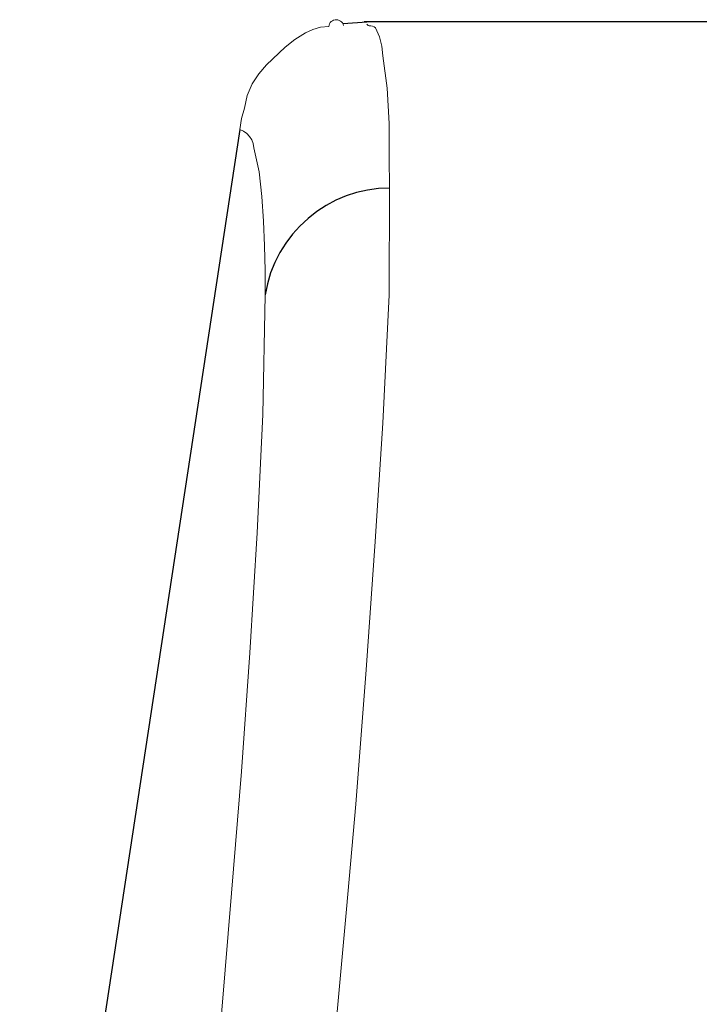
# Model space of a CAD drawing. Header units: inches. Extents: x 0 to 612, y 155 to 655.
# Tile 86 of 138: x 47.57 to 52.96, y 403.7 to 411.5. Entities that reach past the tile are written whole.
import ezdxf

# ---------------------------------------------------------------- set-up
doc = ezdxf.new("R2010")
doc.units = ezdxf.units.IN
doc.header["$MEASUREMENT"] = 0
doc.layers.add('Layer 1', color=7, linetype='Continuous')

# ---------------------------------------------------------------- blocks, each defined once
blk = doc.blocks.new('block 1176')
at = {"layer": 'Layer 1', "color": 7, "lineweight": 25}
blk.add_lwpolyline([(61.0229, 411.4878), (50.3018, 411.4878)], dxfattribs=at)
blk = doc.blocks.new('block 1175')
at = {"layer": 'Layer 1'}
blk.add_blockref('block 1176', (0, 0), dxfattribs=at)
blk = doc.blocks.new('block 1174')
at = {"layer": 'Layer 1'}
blk.add_blockref('block 1175', (0, 0), dxfattribs=at)
blk = doc.blocks.new('block 1218')
at = {"layer": 'Layer 1', "color": 7, "lineweight": 25}
blk.add_lwpolyline([(50.3242, 411.4834), (50.1362, 411.4717)], dxfattribs=at)
blk = doc.blocks.new('block 1217')
at = {"layer": 'Layer 1'}
blk.add_blockref('block 1218', (0, 0), dxfattribs=at)
blk = doc.blocks.new('block 1216')
at = {"layer": 'Layer 1'}
blk.add_blockref('block 1217', (0, 0), dxfattribs=at)
blk = doc.blocks.new('block 6559')
at = {"layer": 'Layer 1', "lineweight": 0}
for points in [[(50.0742, 403.4956)], [(49.9844, 402.5801)]]:
    blk.add_lwpolyline(points, dxfattribs=at)
blk.add_open_spline([(49.9844, 402.5801), (49.9844, 402.5801), (50.0742, 403.4956), (50.0742, 403.4956), (50.0742, 403.4956), (49.9844, 402.5801), (49.9844, 402.5801)], degree=3, knots=[0, 0, 0, 0, 1, 1, 1, 2, 2, 2, 2], dxfattribs=at)
blk = doc.blocks.new('block 6560')
at = {"layer": 'Layer 1', "lineweight": 0}
for points in [[(50.1621, 404.4556)], [(50.0742, 403.4956)]]:
    blk.add_lwpolyline(points, dxfattribs=at)
blk.add_open_spline([(50.0742, 403.4956), (50.0742, 403.4956), (50.1621, 404.4556), (50.1621, 404.4556), (50.1621, 404.4556), (50.0742, 403.4956), (50.0742, 403.4956)], degree=3, knots=[0, 0, 0, 0, 1, 1, 1, 2, 2, 2, 2], dxfattribs=at)
blk = doc.blocks.new('block 6561')
at = {"layer": 'Layer 1', "lineweight": 0}
for points in [[(50.2354, 405.2861)], [(50.1621, 404.4556)]]:
    blk.add_lwpolyline(points, dxfattribs=at)
blk.add_open_spline([(50.1621, 404.4556), (50.1621, 404.4556), (50.2354, 405.2861), (50.2354, 405.2861), (50.2354, 405.2861), (50.1621, 404.4556), (50.1621, 404.4556)], degree=3, knots=[0, 0, 0, 0, 1, 1, 1, 2, 2, 2, 2], dxfattribs=at)
blk = doc.blocks.new('block 6562')
at = {"layer": 'Layer 1', "lineweight": 0}
for points in [[(50.3169, 406.3525)], [(50.2354, 405.2861)]]:
    blk.add_lwpolyline(points, dxfattribs=at)
blk.add_open_spline([(50.2354, 405.2861), (50.2354, 405.2861), (50.3169, 406.3525), (50.3169, 406.3525), (50.3169, 406.3525), (50.2354, 405.2861), (50.2354, 405.2861)], degree=3, knots=[0, 0, 0, 0, 1, 1, 1, 2, 2, 2, 2], dxfattribs=at)
blk = doc.blocks.new('block 6563')
at = {"layer": 'Layer 1', "lineweight": 0}
for points in [[(50.3882, 407.3687)], [(50.3169, 406.3525)]]:
    blk.add_lwpolyline(points, dxfattribs=at)
blk.add_open_spline([(50.3169, 406.3525), (50.3169, 406.3525), (50.3882, 407.3687), (50.3882, 407.3687), (50.3882, 407.3687), (50.3169, 406.3525), (50.3169, 406.3525)], degree=3, knots=[0, 0, 0, 0, 1, 1, 1, 2, 2, 2, 2], dxfattribs=at)
blk = doc.blocks.new('block 6564')
at = {"layer": 'Layer 1', "lineweight": 0}
for points in [[(50.4492, 408.3062)], [(50.3882, 407.3687)]]:
    blk.add_lwpolyline(points, dxfattribs=at)
blk.add_open_spline([(50.3882, 407.3687), (50.3882, 407.3687), (50.4492, 408.3062), (50.4492, 408.3062), (50.4492, 408.3062), (50.3882, 407.3687), (50.3882, 407.3687)], degree=3, knots=[0, 0, 0, 0, 1, 1, 1, 2, 2, 2, 2], dxfattribs=at)
blk = doc.blocks.new('block 6565')
at = {"layer": 'Layer 1', "lineweight": 0}
for points in [[(50.5005, 409.3223)], [(50.4492, 408.3062)]]:
    blk.add_lwpolyline(points, dxfattribs=at)
blk.add_open_spline([(50.4492, 408.3062), (50.4492, 408.3062), (50.5005, 409.3223), (50.5005, 409.3223), (50.5005, 409.3223), (50.4492, 408.3062), (50.4492, 408.3062)], degree=3, knots=[0, 0, 0, 0, 1, 1, 1, 2, 2, 2, 2], dxfattribs=at)
blk = doc.blocks.new('block 6566')
at = {"layer": 'Layer 1', "lineweight": 0}
for points in [[(50.5029, 410.1675)], [(50.5005, 409.3223)]]:
    blk.add_lwpolyline(points, dxfattribs=at)
blk.add_open_spline([(50.5005, 409.3223), (50.5005, 409.3223), (50.5029, 410.1675), (50.5029, 410.1675), (50.5029, 410.1675), (50.5005, 409.3223), (50.5005, 409.3223)], degree=3, knots=[0, 0, 0, 0, 1, 1, 1, 2, 2, 2, 2], dxfattribs=at)
blk = doc.blocks.new('block 6558')
at = {"layer": 'Layer 1'}
for name in ['block 6566', 'block 6565', 'block 6564', 'block 6563', 'block 6562', 'block 6561', 'block 6560', 'block 6559']:
    blk.add_blockref(name, (0, 0), dxfattribs=at)
blk = doc.blocks.new('block 6557')
at = {"layer": 'Layer 1'}
blk.add_blockref('block 6558', (0, 0), dxfattribs=at)
blk = doc.blocks.new('block 6625')
at = {"layer": 'Layer 1', "color": 7, "lineweight": 25}
blk.add_open_spline([(50.5054, 410.1675), (50.0249, 410.1782), (49.5859, 409.8018), (49.5186, 409.3223)], degree=3, dxfattribs=at)
blk = doc.blocks.new('block 6624')
at = {"layer": 'Layer 1'}
blk.add_blockref('block 6625', (0, 0), dxfattribs=at)
blk = doc.blocks.new('block 6623')
at = {"layer": 'Layer 1'}
blk.add_blockref('block 6624', (0, 0), dxfattribs=at)
blk = doc.blocks.new('block 6628')
at = {"layer": 'Layer 1', "lineweight": 0}
for points in [[(49.0884, 402.7124)], [(49, 401.77)]]:
    blk.add_lwpolyline(points, dxfattribs=at)
blk.add_open_spline([(49, 401.77), (49, 401.77), (49.0884, 402.7124), (49.0884, 402.7124), (49.0884, 402.7124), (49, 401.77), (49, 401.77)], degree=3, knots=[0, 0, 0, 0, 1, 1, 1, 2, 2, 2, 2], dxfattribs=at)
blk = doc.blocks.new('block 6629')
at = {"layer": 'Layer 1', "lineweight": 0}
for points in [[(49.1729, 403.6553)], [(49.0884, 402.7124)]]:
    blk.add_lwpolyline(points, dxfattribs=at)
blk.add_open_spline([(49.0884, 402.7124), (49.0884, 402.7124), (49.1729, 403.6553), (49.1729, 403.6553), (49.1729, 403.6553), (49.0884, 402.7124), (49.0884, 402.7124)], degree=3, knots=[0, 0, 0, 0, 1, 1, 1, 2, 2, 2, 2], dxfattribs=at)
blk = doc.blocks.new('block 6630')
at = {"layer": 'Layer 1', "lineweight": 0}
for points in [[(49.2515, 404.5806)], [(49.1729, 403.6553)]]:
    blk.add_lwpolyline(points, dxfattribs=at)
blk.add_open_spline([(49.1729, 403.6553), (49.1729, 403.6553), (49.2515, 404.5806), (49.2515, 404.5806), (49.2515, 404.5806), (49.1729, 403.6553), (49.1729, 403.6553)], degree=3, knots=[0, 0, 0, 0, 1, 1, 1, 2, 2, 2, 2], dxfattribs=at)
blk = doc.blocks.new('block 6631')
at = {"layer": 'Layer 1', "lineweight": 0}
for points in [[(49.3286, 405.5459)], [(49.2515, 404.5806)]]:
    blk.add_lwpolyline(points, dxfattribs=at)
blk.add_open_spline([(49.2515, 404.5806), (49.2515, 404.5806), (49.3286, 405.5459), (49.3286, 405.5459), (49.3286, 405.5459), (49.2515, 404.5806), (49.2515, 404.5806)], degree=3, knots=[0, 0, 0, 0, 1, 1, 1, 2, 2, 2, 2], dxfattribs=at)
blk = doc.blocks.new('block 6632')
at = {"layer": 'Layer 1', "lineweight": 0}
for points in [[(49.397, 406.4873)], [(49.3286, 405.5459)]]:
    blk.add_lwpolyline(points, dxfattribs=at)
blk.add_open_spline([(49.3286, 405.5459), (49.3286, 405.5459), (49.397, 406.4873), (49.397, 406.4873), (49.397, 406.4873), (49.3286, 405.5459), (49.3286, 405.5459)], degree=3, knots=[0, 0, 0, 0, 1, 1, 1, 2, 2, 2, 2], dxfattribs=at)
blk = doc.blocks.new('block 6633')
at = {"layer": 'Layer 1', "lineweight": 0}
for points in [[(49.4551, 407.4365)], [(49.397, 406.4873)]]:
    blk.add_lwpolyline(points, dxfattribs=at)
blk.add_open_spline([(49.397, 406.4873), (49.397, 406.4873), (49.4551, 407.4365), (49.4551, 407.4365), (49.4551, 407.4365), (49.397, 406.4873), (49.397, 406.4873)], degree=3, knots=[0, 0, 0, 0, 1, 1, 1, 2, 2, 2, 2], dxfattribs=at)
blk = doc.blocks.new('block 6634')
at = {"layer": 'Layer 1', "lineweight": 0}
for points in [[(49.4985, 408.375)], [(49.4551, 407.4365)]]:
    blk.add_lwpolyline(points, dxfattribs=at)
blk.add_open_spline([(49.4551, 407.4365), (49.4551, 407.4365), (49.4985, 408.375), (49.4985, 408.375), (49.4985, 408.375), (49.4551, 407.4365), (49.4551, 407.4365)], degree=3, knots=[0, 0, 0, 0, 1, 1, 1, 2, 2, 2, 2], dxfattribs=at)
blk = doc.blocks.new('block 6635')
at = {"layer": 'Layer 1', "lineweight": 0}
for points in [[(49.5186, 409.3208)], [(49.4985, 408.375)]]:
    blk.add_lwpolyline(points, dxfattribs=at)
blk.add_open_spline([(49.4985, 408.375), (49.4985, 408.375), (49.5186, 409.3208), (49.5186, 409.3208), (49.5186, 409.3208), (49.4985, 408.375), (49.4985, 408.375)], degree=3, knots=[0, 0, 0, 0, 1, 1, 1, 2, 2, 2, 2], dxfattribs=at)
blk = doc.blocks.new('block 6627')
at = {"layer": 'Layer 1'}
for name in ['block 6635', 'block 6634', 'block 6633', 'block 6632', 'block 6631', 'block 6630', 'block 6629', 'block 6628']:
    blk.add_blockref(name, (0, 0), dxfattribs=at)
blk = doc.blocks.new('block 6626')
at = {"layer": 'Layer 1'}
blk.add_blockref('block 6627', (0, 0), dxfattribs=at)
blk = doc.blocks.new('block 6744')
at = {"layer": 'Layer 1', "lineweight": 0}
for points in [[(49.5171, 409.5161)], [(49.5186, 409.3208)]]:
    blk.add_lwpolyline(points, dxfattribs=at)
blk.add_open_spline([(49.5186, 409.3208), (49.5186, 409.3208), (49.5171, 409.5161), (49.5171, 409.5161), (49.5171, 409.5161), (49.5186, 409.3208), (49.5186, 409.3208)], degree=3, knots=[0, 0, 0, 0, 1, 1, 1, 2, 2, 2, 2], dxfattribs=at)
blk = doc.blocks.new('block 6745')
at = {"layer": 'Layer 1', "lineweight": 0}
for points in [[(49.5132, 409.7124)], [(49.5171, 409.5161)]]:
    blk.add_lwpolyline(points, dxfattribs=at)
blk.add_open_spline([(49.5171, 409.5161), (49.5171, 409.5161), (49.5132, 409.7124), (49.5132, 409.7124), (49.5132, 409.7124), (49.5171, 409.5161), (49.5171, 409.5161)], degree=3, knots=[0, 0, 0, 0, 1, 1, 1, 2, 2, 2, 2], dxfattribs=at)
blk = doc.blocks.new('block 6746')
at = {"layer": 'Layer 1', "lineweight": 0}
for points in [[(49.5054, 409.9077)], [(49.5132, 409.7124)]]:
    blk.add_lwpolyline(points, dxfattribs=at)
blk.add_open_spline([(49.5132, 409.7124), (49.5132, 409.7124), (49.5054, 409.9077), (49.5054, 409.9077), (49.5054, 409.9077), (49.5132, 409.7124), (49.5132, 409.7124)], degree=3, knots=[0, 0, 0, 0, 1, 1, 1, 2, 2, 2, 2], dxfattribs=at)
blk = doc.blocks.new('block 6747')
at = {"layer": 'Layer 1', "lineweight": 0}
for points in [[(49.4917, 410.103)], [(49.5054, 409.9077)]]:
    blk.add_lwpolyline(points, dxfattribs=at)
blk.add_open_spline([(49.5054, 409.9077), (49.5054, 409.9077), (49.4917, 410.103), (49.4917, 410.103), (49.4917, 410.103), (49.5054, 409.9077), (49.5054, 409.9077)], degree=3, knots=[0, 0, 0, 0, 1, 1, 1, 2, 2, 2, 2], dxfattribs=at)
blk = doc.blocks.new('block 6748')
at = {"layer": 'Layer 1', "lineweight": 0}
for points in [[(49.4697, 410.2969)], [(49.4917, 410.103)]]:
    blk.add_lwpolyline(points, dxfattribs=at)
blk.add_open_spline([(49.4917, 410.103), (49.4917, 410.103), (49.4697, 410.2969), (49.4697, 410.2969), (49.4697, 410.2969), (49.4917, 410.103), (49.4917, 410.103)], degree=3, knots=[0, 0, 0, 0, 1, 1, 1, 2, 2, 2, 2], dxfattribs=at)
blk = doc.blocks.new('block 6749')
at = {"layer": 'Layer 1', "lineweight": 0}
for points in [[(49.4287, 410.4893)], [(49.4697, 410.2969)]]:
    blk.add_lwpolyline(points, dxfattribs=at)
blk.add_open_spline([(49.4697, 410.2969), (49.4697, 410.2969), (49.4287, 410.4893), (49.4287, 410.4893), (49.4287, 410.4893), (49.4697, 410.2969), (49.4697, 410.2969)], degree=3, knots=[0, 0, 0, 0, 1, 1, 1, 2, 2, 2, 2], dxfattribs=at)
blk = doc.blocks.new('block 6750')
at = {"layer": 'Layer 1', "lineweight": 0}
for points in [[(49.4229, 410.5215)], [(49.4287, 410.4893)]]:
    blk.add_lwpolyline(points, dxfattribs=at)
blk.add_open_spline([(49.4287, 410.4893), (49.4287, 410.4893), (49.4229, 410.5215), (49.4229, 410.5215), (49.4229, 410.5215), (49.4287, 410.4893), (49.4287, 410.4893)], degree=3, knots=[0, 0, 0, 0, 1, 1, 1, 2, 2, 2, 2], dxfattribs=at)
blk = doc.blocks.new('block 6751')
at = {"layer": 'Layer 1', "lineweight": 0}
for points in [[(49.4106, 410.5508)], [(49.4229, 410.5215)]]:
    blk.add_lwpolyline(points, dxfattribs=at)
blk.add_open_spline([(49.4229, 410.5215), (49.4229, 410.5215), (49.4106, 410.5508), (49.4106, 410.5508), (49.4106, 410.5508), (49.4229, 410.5215), (49.4229, 410.5215)], degree=3, knots=[0, 0, 0, 0, 1, 1, 1, 2, 2, 2, 2], dxfattribs=at)
blk = doc.blocks.new('block 6752')
at = {"layer": 'Layer 1', "lineweight": 0}
for points in [[(49.3936, 410.5776)], [(49.4106, 410.5508)]]:
    blk.add_lwpolyline(points, dxfattribs=at)
blk.add_open_spline([(49.4106, 410.5508), (49.4106, 410.5508), (49.3936, 410.5776), (49.3936, 410.5776), (49.3936, 410.5776), (49.4106, 410.5508), (49.4106, 410.5508)], degree=3, knots=[0, 0, 0, 0, 1, 1, 1, 2, 2, 2, 2], dxfattribs=at)
blk = doc.blocks.new('block 6753')
at = {"layer": 'Layer 1', "lineweight": 0}
for points in [[(49.3716, 410.6011)], [(49.3936, 410.5776)]]:
    blk.add_lwpolyline(points, dxfattribs=at)
blk.add_open_spline([(49.3936, 410.5776), (49.3936, 410.5776), (49.3716, 410.6011), (49.3716, 410.6011), (49.3716, 410.6011), (49.3936, 410.5776), (49.3936, 410.5776)], degree=3, knots=[0, 0, 0, 0, 1, 1, 1, 2, 2, 2, 2], dxfattribs=at)
blk = doc.blocks.new('block 6754')
at = {"layer": 'Layer 1', "lineweight": 0}
for points in [[(49.3457, 410.6206)], [(49.3716, 410.6011)]]:
    blk.add_lwpolyline(points, dxfattribs=at)
blk.add_open_spline([(49.3716, 410.6011), (49.3716, 410.6011), (49.3457, 410.6206), (49.3457, 410.6206), (49.3457, 410.6206), (49.3716, 410.6011), (49.3716, 410.6011)], degree=3, knots=[0, 0, 0, 0, 1, 1, 1, 2, 2, 2, 2], dxfattribs=at)
blk = doc.blocks.new('block 6755')
at = {"layer": 'Layer 1', "lineweight": 0}
for points in [[(49.3164, 410.6348)], [(49.3457, 410.6206)]]:
    blk.add_lwpolyline(points, dxfattribs=at)
blk.add_open_spline([(49.3457, 410.6206), (49.3457, 410.6206), (49.3164, 410.6348), (49.3164, 410.6348), (49.3164, 410.6348), (49.3457, 410.6206), (49.3457, 410.6206)], degree=3, knots=[0, 0, 0, 0, 1, 1, 1, 2, 2, 2, 2], dxfattribs=at)
blk = doc.blocks.new('block 6743')
at = {"layer": 'Layer 1'}
for name in ['block 6755', 'block 6754', 'block 6753', 'block 6752', 'block 6751', 'block 6750', 'block 6749', 'block 6748', 'block 6747', 'block 6746', 'block 6745', 'block 6744']:
    blk.add_blockref(name, (0, 0), dxfattribs=at)
blk = doc.blocks.new('block 6742')
at = {"layer": 'Layer 1'}
blk.add_blockref('block 6743', (0, 0), dxfattribs=at)
blk = doc.blocks.new('block 6758')
at = {"layer": 'Layer 1', "color": 7, "lineweight": 25}
blk.add_lwpolyline([(49.3164, 410.6348), (47.5723, 399.1899)], dxfattribs=at)
blk = doc.blocks.new('block 6757')
at = {"layer": 'Layer 1'}
blk.add_blockref('block 6758', (0, 0), dxfattribs=at)
blk = doc.blocks.new('block 6756')
at = {"layer": 'Layer 1'}
blk.add_blockref('block 6757', (0, 0), dxfattribs=at)
blk = doc.blocks.new('block 7270')
at = {"layer": 'Layer 1', "lineweight": 0}
for points in [[(50.1353, 411.4683)], [(50.1387, 411.4575)]]:
    blk.add_lwpolyline(points, dxfattribs=at)
blk.add_open_spline([(50.1387, 411.4575), (50.1387, 411.4575), (50.1353, 411.4683), (50.1353, 411.4683), (50.1353, 411.4683), (50.1387, 411.4575), (50.1387, 411.4575)], degree=3, knots=[0, 0, 0, 0, 1, 1, 1, 2, 2, 2, 2], dxfattribs=at)
blk = doc.blocks.new('block 7271')
at = {"layer": 'Layer 1', "lineweight": 0}
for points in [[(50.1299, 411.478)], [(50.1353, 411.4683)]]:
    blk.add_lwpolyline(points, dxfattribs=at)
blk.add_open_spline([(50.1353, 411.4683), (50.1353, 411.4683), (50.1299, 411.478), (50.1299, 411.478), (50.1299, 411.478), (50.1353, 411.4683), (50.1353, 411.4683)], degree=3, knots=[0, 0, 0, 0, 1, 1, 1, 2, 2, 2, 2], dxfattribs=at)
blk = doc.blocks.new('block 7272')
at = {"layer": 'Layer 1', "lineweight": 0}
for points in [[(50.1221, 411.4868)], [(50.1299, 411.478)]]:
    blk.add_lwpolyline(points, dxfattribs=at)
blk.add_open_spline([(50.1299, 411.478), (50.1299, 411.478), (50.1221, 411.4868), (50.1221, 411.4868), (50.1221, 411.4868), (50.1299, 411.478), (50.1299, 411.478)], degree=3, knots=[0, 0, 0, 0, 1, 1, 1, 2, 2, 2, 2], dxfattribs=at)
blk = doc.blocks.new('block 7273')
at = {"layer": 'Layer 1', "lineweight": 0}
for points in [[(50.1133, 411.4932)], [(50.1221, 411.4868)]]:
    blk.add_lwpolyline(points, dxfattribs=at)
blk.add_open_spline([(50.1221, 411.4868), (50.1221, 411.4868), (50.1133, 411.4932), (50.1133, 411.4932), (50.1133, 411.4932), (50.1221, 411.4868), (50.1221, 411.4868)], degree=3, knots=[0, 0, 0, 0, 1, 1, 1, 2, 2, 2, 2], dxfattribs=at)
blk = doc.blocks.new('block 7274')
at = {"layer": 'Layer 1', "lineweight": 0}
for points in [[(50.104, 411.4985)], [(50.1133, 411.4932)]]:
    blk.add_lwpolyline(points, dxfattribs=at)
blk.add_open_spline([(50.1133, 411.4932), (50.1133, 411.4932), (50.104, 411.4985), (50.104, 411.4985), (50.104, 411.4985), (50.1133, 411.4932), (50.1133, 411.4932)], degree=3, knots=[0, 0, 0, 0, 1, 1, 1, 2, 2, 2, 2], dxfattribs=at)
blk = doc.blocks.new('block 7275')
at = {"layer": 'Layer 1', "lineweight": 0}
for points in [[(50.0928, 411.502)], [(50.104, 411.4985)]]:
    blk.add_lwpolyline(points, dxfattribs=at)
blk.add_open_spline([(50.104, 411.4985), (50.104, 411.4985), (50.0928, 411.502), (50.0928, 411.502), (50.0928, 411.502), (50.104, 411.4985), (50.104, 411.4985)], degree=3, knots=[0, 0, 0, 0, 1, 1, 1, 2, 2, 2, 2], dxfattribs=at)
blk = doc.blocks.new('block 7276')
at = {"layer": 'Layer 1', "lineweight": 0}
for points in [[(50.082, 411.5039)], [(50.0928, 411.502)]]:
    blk.add_lwpolyline(points, dxfattribs=at)
blk.add_open_spline([(50.0928, 411.502), (50.0928, 411.502), (50.082, 411.5039), (50.082, 411.5039), (50.082, 411.5039), (50.0928, 411.502), (50.0928, 411.502)], degree=3, knots=[0, 0, 0, 0, 1, 1, 1, 2, 2, 2, 2], dxfattribs=at)
blk = doc.blocks.new('block 7277')
at = {"layer": 'Layer 1', "lineweight": 0}
for points in [[(50.0708, 411.5029)], [(50.082, 411.5039)]]:
    blk.add_lwpolyline(points, dxfattribs=at)
blk.add_open_spline([(50.082, 411.5039), (50.082, 411.5039), (50.0708, 411.5029), (50.0708, 411.5029), (50.0708, 411.5029), (50.082, 411.5039), (50.082, 411.5039)], degree=3, knots=[0, 0, 0, 0, 1, 1, 1, 2, 2, 2, 2], dxfattribs=at)
blk = doc.blocks.new('block 7278')
at = {"layer": 'Layer 1', "lineweight": 0}
for points in [[(50.0601, 411.4995)], [(50.0708, 411.5029)]]:
    blk.add_lwpolyline(points, dxfattribs=at)
blk.add_open_spline([(50.0708, 411.5029), (50.0708, 411.5029), (50.0601, 411.4995), (50.0601, 411.4995), (50.0601, 411.4995), (50.0708, 411.5029), (50.0708, 411.5029)], degree=3, knots=[0, 0, 0, 0, 1, 1, 1, 2, 2, 2, 2], dxfattribs=at)
blk = doc.blocks.new('block 7279')
at = {"layer": 'Layer 1', "lineweight": 0}
for points in [[(50.0503, 411.4956)], [(50.0601, 411.4995)]]:
    blk.add_lwpolyline(points, dxfattribs=at)
blk.add_open_spline([(50.0601, 411.4995), (50.0601, 411.4995), (50.0503, 411.4956), (50.0503, 411.4956), (50.0503, 411.4956), (50.0601, 411.4995), (50.0601, 411.4995)], degree=3, knots=[0, 0, 0, 0, 1, 1, 1, 2, 2, 2, 2], dxfattribs=at)
blk = doc.blocks.new('block 7280')
at = {"layer": 'Layer 1', "lineweight": 0}
for points in [[(50.041, 411.4888)], [(50.0503, 411.4956)]]:
    blk.add_lwpolyline(points, dxfattribs=at)
blk.add_open_spline([(50.0503, 411.4956), (50.0503, 411.4956), (50.041, 411.4888), (50.041, 411.4888), (50.041, 411.4888), (50.0503, 411.4956), (50.0503, 411.4956)], degree=3, knots=[0, 0, 0, 0, 1, 1, 1, 2, 2, 2, 2], dxfattribs=at)
blk = doc.blocks.new('block 7281')
at = {"layer": 'Layer 1', "lineweight": 0}
for points in [[(50.0337, 411.4814)], [(50.041, 411.4888)]]:
    blk.add_lwpolyline(points, dxfattribs=at)
blk.add_open_spline([(50.041, 411.4888), (50.041, 411.4888), (50.0337, 411.4814), (50.0337, 411.4814), (50.0337, 411.4814), (50.041, 411.4888), (50.041, 411.4888)], degree=3, knots=[0, 0, 0, 0, 1, 1, 1, 2, 2, 2, 2], dxfattribs=at)
blk = doc.blocks.new('block 7282')
at = {"layer": 'Layer 1', "lineweight": 0}
for points in [[(50.0278, 411.4717)], [(50.0337, 411.4814)]]:
    blk.add_lwpolyline(points, dxfattribs=at)
blk.add_open_spline([(50.0337, 411.4814), (50.0337, 411.4814), (50.0278, 411.4717), (50.0278, 411.4717), (50.0278, 411.4717), (50.0337, 411.4814), (50.0337, 411.4814)], degree=3, knots=[0, 0, 0, 0, 1, 1, 1, 2, 2, 2, 2], dxfattribs=at)
blk = doc.blocks.new('block 7283')
at = {"layer": 'Layer 1', "lineweight": 0}
for points in [[(50.0234, 411.4609)], [(50.0278, 411.4717)]]:
    blk.add_lwpolyline(points, dxfattribs=at)
blk.add_open_spline([(50.0278, 411.4717), (50.0278, 411.4717), (50.0234, 411.4609), (50.0234, 411.4609), (50.0234, 411.4609), (50.0278, 411.4717), (50.0278, 411.4717)], degree=3, knots=[0, 0, 0, 0, 1, 1, 1, 2, 2, 2, 2], dxfattribs=at)
blk = doc.blocks.new('block 7284')
at = {"layer": 'Layer 1', "lineweight": 0}
for points in [[(50.0234, 411.4609)], [(50.0215, 411.4502)]]:
    blk.add_lwpolyline(points, dxfattribs=at)
blk.add_open_spline([(50.0234, 411.4609), (50.0234, 411.4609), (50.0215, 411.4502), (50.0215, 411.4502), (50.0215, 411.4502), (50.0234, 411.4609), (50.0234, 411.4609)], degree=3, knots=[0, 0, 0, 0, 1, 1, 1, 2, 2, 2, 2], dxfattribs=at)
blk = doc.blocks.new('block 7285')
at = {"layer": 'Layer 1', "lineweight": 0}
for points in [[(49.957, 411.4434)], [(50.0215, 411.4502)]]:
    blk.add_lwpolyline(points, dxfattribs=at)
blk.add_open_spline([(50.0215, 411.4502), (50.0215, 411.4502), (49.957, 411.4434), (49.957, 411.4434), (49.957, 411.4434), (50.0215, 411.4502), (50.0215, 411.4502)], degree=3, knots=[0, 0, 0, 0, 1, 1, 1, 2, 2, 2, 2], dxfattribs=at)
blk = doc.blocks.new('block 7286')
at = {"layer": 'Layer 1', "lineweight": 0}
for points in [[(49.8955, 411.4263)], [(49.957, 411.4434)]]:
    blk.add_lwpolyline(points, dxfattribs=at)
blk.add_open_spline([(49.957, 411.4434), (49.957, 411.4434), (49.8955, 411.4263), (49.8955, 411.4263), (49.8955, 411.4263), (49.957, 411.4434), (49.957, 411.4434)], degree=3, knots=[0, 0, 0, 0, 1, 1, 1, 2, 2, 2, 2], dxfattribs=at)
blk = doc.blocks.new('block 7287')
at = {"layer": 'Layer 1', "lineweight": 0}
for points in [[(49.8369, 411.3994)], [(49.8955, 411.4263)]]:
    blk.add_lwpolyline(points, dxfattribs=at)
blk.add_open_spline([(49.8955, 411.4263), (49.8955, 411.4263), (49.8369, 411.3994), (49.8369, 411.3994), (49.8369, 411.3994), (49.8955, 411.4263), (49.8955, 411.4263)], degree=3, knots=[0, 0, 0, 0, 1, 1, 1, 2, 2, 2, 2], dxfattribs=at)
blk = doc.blocks.new('block 7288')
at = {"layer": 'Layer 1', "lineweight": 0}
for points in [[(49.8369, 411.3994)], [(49.7534, 411.3477)]]:
    blk.add_lwpolyline(points, dxfattribs=at)
blk.add_open_spline([(49.8369, 411.3994), (49.8369, 411.3994), (49.7534, 411.3477), (49.7534, 411.3477), (49.7534, 411.3477), (49.8369, 411.3994), (49.8369, 411.3994)], degree=3, knots=[0, 0, 0, 0, 1, 1, 1, 2, 2, 2, 2], dxfattribs=at)
blk = doc.blocks.new('block 7289')
at = {"layer": 'Layer 1', "lineweight": 0}
for points in [[(49.7534, 411.3477)], [(49.6758, 411.2861)]]:
    blk.add_lwpolyline(points, dxfattribs=at)
blk.add_open_spline([(49.7534, 411.3477), (49.7534, 411.3477), (49.6758, 411.2861), (49.6758, 411.2861), (49.6758, 411.2861), (49.7534, 411.3477), (49.7534, 411.3477)], degree=3, knots=[0, 0, 0, 0, 1, 1, 1, 2, 2, 2, 2], dxfattribs=at)
blk = doc.blocks.new('block 7290')
at = {"layer": 'Layer 1', "lineweight": 0}
for points in [[(49.6758, 411.2861)], [(49.5273, 411.146)]]:
    blk.add_lwpolyline(points, dxfattribs=at)
blk.add_open_spline([(49.6758, 411.2861), (49.6758, 411.2861), (49.5273, 411.146), (49.5273, 411.146), (49.5273, 411.146), (49.6758, 411.2861), (49.6758, 411.2861)], degree=3, knots=[0, 0, 0, 0, 1, 1, 1, 2, 2, 2, 2], dxfattribs=at)
blk = doc.blocks.new('block 7291')
at = {"layer": 'Layer 1', "lineweight": 0}
for points in [[(49.5273, 411.146)], [(49.4663, 411.0737)]]:
    blk.add_lwpolyline(points, dxfattribs=at)
blk.add_open_spline([(49.5273, 411.146), (49.5273, 411.146), (49.4663, 411.0737), (49.4663, 411.0737), (49.4663, 411.0737), (49.5273, 411.146), (49.5273, 411.146)], degree=3, knots=[0, 0, 0, 0, 1, 1, 1, 2, 2, 2, 2], dxfattribs=at)
blk = doc.blocks.new('block 7292')
at = {"layer": 'Layer 1', "lineweight": 0}
for points in [[(49.4663, 411.0737)], [(49.4141, 410.9961)]]:
    blk.add_lwpolyline(points, dxfattribs=at)
blk.add_open_spline([(49.4663, 411.0737), (49.4663, 411.0737), (49.4141, 410.9961), (49.4141, 410.9961), (49.4141, 410.9961), (49.4663, 411.0737), (49.4663, 411.0737)], degree=3, knots=[0, 0, 0, 0, 1, 1, 1, 2, 2, 2, 2], dxfattribs=at)
blk = doc.blocks.new('block 7293')
at = {"layer": 'Layer 1', "lineweight": 0}
for points in [[(49.4141, 410.9961)], [(49.374, 410.9023)]]:
    blk.add_lwpolyline(points, dxfattribs=at)
blk.add_open_spline([(49.4141, 410.9961), (49.4141, 410.9961), (49.374, 410.9023), (49.374, 410.9023), (49.374, 410.9023), (49.4141, 410.9961), (49.4141, 410.9961)], degree=3, knots=[0, 0, 0, 0, 1, 1, 1, 2, 2, 2, 2], dxfattribs=at)
blk = doc.blocks.new('block 7294')
at = {"layer": 'Layer 1', "lineweight": 0}
for points in [[(49.374, 410.9023)], [(49.353, 410.8027)]]:
    blk.add_lwpolyline(points, dxfattribs=at)
blk.add_open_spline([(49.374, 410.9023), (49.374, 410.9023), (49.353, 410.8027), (49.353, 410.8027), (49.353, 410.8027), (49.374, 410.9023), (49.374, 410.9023)], degree=3, knots=[0, 0, 0, 0, 1, 1, 1, 2, 2, 2, 2], dxfattribs=at)
blk = doc.blocks.new('block 7295')
at = {"layer": 'Layer 1', "lineweight": 0}
for points in [[(49.353, 410.8027)], [(49.3296, 410.7197)]]:
    blk.add_lwpolyline(points, dxfattribs=at)
blk.add_open_spline([(49.353, 410.8027), (49.353, 410.8027), (49.3296, 410.7197), (49.3296, 410.7197), (49.3296, 410.7197), (49.353, 410.8027), (49.353, 410.8027)], degree=3, knots=[0, 0, 0, 0, 1, 1, 1, 2, 2, 2, 2], dxfattribs=at)
blk = doc.blocks.new('block 7296')
at = {"layer": 'Layer 1', "lineweight": 0}
for points in [[(49.3296, 410.7197)], [(49.3164, 410.6348)]]:
    blk.add_lwpolyline(points, dxfattribs=at)
blk.add_open_spline([(49.3296, 410.7197), (49.3296, 410.7197), (49.3164, 410.6348), (49.3164, 410.6348), (49.3164, 410.6348), (49.3296, 410.7197), (49.3296, 410.7197)], degree=3, knots=[0, 0, 0, 0, 1, 1, 1, 2, 2, 2, 2], dxfattribs=at)
blk = doc.blocks.new('block 7269')
at = {"layer": 'Layer 1'}
for name in ['block 7284', 'block 7283', 'block 7282', 'block 7281', 'block 7280', 'block 7279', 'block 7278', 'block 7277', 'block 7276', 'block 7275', 'block 7274', 'block 7273', 'block 7272', 'block 7271', 'block 7270', 'block 7288', 'block 7287', 'block 7286', 'block 7285', 'block 7289', 'block 7290', 'block 7291', 'block 7292', 'block 7293', 'block 7294', 'block 7295', 'block 7296']:
    blk.add_blockref(name, (0, 0), dxfattribs=at)
blk = doc.blocks.new('block 7268')
at = {"layer": 'Layer 1'}
blk.add_blockref('block 7269', (0, 0), dxfattribs=at)
blk = doc.blocks.new('block 7952')
at = {"layer": 'Layer 1', "lineweight": 0}
for points in [[(50.5005, 410.418)], [(50.5029, 410.1675)]]:
    blk.add_lwpolyline(points, dxfattribs=at)
blk.add_open_spline([(50.5029, 410.1675), (50.5029, 410.1675), (50.5005, 410.418), (50.5005, 410.418), (50.5005, 410.418), (50.5029, 410.1675), (50.5029, 410.1675)], degree=3, knots=[0, 0, 0, 0, 1, 1, 1, 2, 2, 2, 2], dxfattribs=at)
blk = doc.blocks.new('block 7953')
at = {"layer": 'Layer 1', "lineweight": 0}
for points in [[(50.499, 410.6812)], [(50.5005, 410.418)]]:
    blk.add_lwpolyline(points, dxfattribs=at)
blk.add_open_spline([(50.5005, 410.418), (50.5005, 410.418), (50.499, 410.6812), (50.499, 410.6812), (50.499, 410.6812), (50.5005, 410.418), (50.5005, 410.418)], degree=3, knots=[0, 0, 0, 0, 1, 1, 1, 2, 2, 2, 2], dxfattribs=at)
blk = doc.blocks.new('block 7954')
at = {"layer": 'Layer 1', "lineweight": 0}
for points in [[(50.4829, 410.9614)], [(50.499, 410.6812)]]:
    blk.add_lwpolyline(points, dxfattribs=at)
blk.add_open_spline([(50.499, 410.6812), (50.499, 410.6812), (50.4829, 410.9614), (50.4829, 410.9614), (50.4829, 410.9614), (50.499, 410.6812), (50.499, 410.6812)], degree=3, knots=[0, 0, 0, 0, 1, 1, 1, 2, 2, 2, 2], dxfattribs=at)
blk = doc.blocks.new('block 7955')
at = {"layer": 'Layer 1', "lineweight": 0}
for points in [[(50.4502, 411.2183)], [(50.4829, 410.9614)]]:
    blk.add_lwpolyline(points, dxfattribs=at)
blk.add_open_spline([(50.4829, 410.9614), (50.4829, 410.9614), (50.4502, 411.2183), (50.4502, 411.2183), (50.4502, 411.2183), (50.4829, 410.9614), (50.4829, 410.9614)], degree=3, knots=[0, 0, 0, 0, 1, 1, 1, 2, 2, 2, 2], dxfattribs=at)
blk = doc.blocks.new('block 7956')
at = {"layer": 'Layer 1', "lineweight": 0}
for points in [[(50.4424, 411.2949)], [(50.4502, 411.2183)]]:
    blk.add_lwpolyline(points, dxfattribs=at)
blk.add_open_spline([(50.4502, 411.2183), (50.4502, 411.2183), (50.4424, 411.2949), (50.4424, 411.2949), (50.4424, 411.2949), (50.4502, 411.2183), (50.4502, 411.2183)], degree=3, knots=[0, 0, 0, 0, 1, 1, 1, 2, 2, 2, 2], dxfattribs=at)
blk = doc.blocks.new('block 7957')
at = {"layer": 'Layer 1', "lineweight": 0}
for points in [[(50.4229, 411.3691)], [(50.4424, 411.2949)]]:
    blk.add_lwpolyline(points, dxfattribs=at)
blk.add_open_spline([(50.4424, 411.2949), (50.4424, 411.2949), (50.4229, 411.3691), (50.4229, 411.3691), (50.4229, 411.3691), (50.4424, 411.2949), (50.4424, 411.2949)], degree=3, knots=[0, 0, 0, 0, 1, 1, 1, 2, 2, 2, 2], dxfattribs=at)
blk = doc.blocks.new('block 7958')
at = {"layer": 'Layer 1', "lineweight": 0}
for points in [[(50.3916, 411.4395)], [(50.4229, 411.3691)]]:
    blk.add_lwpolyline(points, dxfattribs=at)
blk.add_open_spline([(50.4229, 411.3691), (50.4229, 411.3691), (50.3916, 411.4395), (50.3916, 411.4395), (50.3916, 411.4395), (50.4229, 411.3691), (50.4229, 411.3691)], degree=3, knots=[0, 0, 0, 0, 1, 1, 1, 2, 2, 2, 2], dxfattribs=at)
blk = doc.blocks.new('block 7959')
at = {"layer": 'Layer 1', "lineweight": 0}
for points in [[(50.3804, 411.4468)], [(50.3916, 411.4395)]]:
    blk.add_lwpolyline(points, dxfattribs=at)
blk.add_open_spline([(50.3916, 411.4395), (50.3916, 411.4395), (50.3804, 411.4468), (50.3804, 411.4468), (50.3804, 411.4468), (50.3916, 411.4395), (50.3916, 411.4395)], degree=3, knots=[0, 0, 0, 0, 1, 1, 1, 2, 2, 2, 2], dxfattribs=at)
blk = doc.blocks.new('block 7960')
at = {"layer": 'Layer 1', "lineweight": 0}
for points in [[(50.3677, 411.4521)], [(50.3804, 411.4468)]]:
    blk.add_lwpolyline(points, dxfattribs=at)
blk.add_open_spline([(50.3804, 411.4468), (50.3804, 411.4468), (50.3677, 411.4521), (50.3677, 411.4521), (50.3677, 411.4521), (50.3804, 411.4468), (50.3804, 411.4468)], degree=3, knots=[0, 0, 0, 0, 1, 1, 1, 2, 2, 2, 2], dxfattribs=at)
blk = doc.blocks.new('block 7961')
at = {"layer": 'Layer 1', "lineweight": 0}
for points in [[(50.354, 411.4556)], [(50.3677, 411.4521)]]:
    blk.add_lwpolyline(points, dxfattribs=at)
blk.add_open_spline([(50.3677, 411.4521), (50.3677, 411.4521), (50.354, 411.4556), (50.354, 411.4556), (50.354, 411.4556), (50.3677, 411.4521), (50.3677, 411.4521)], degree=3, knots=[0, 0, 0, 0, 1, 1, 1, 2, 2, 2, 2], dxfattribs=at)
blk = doc.blocks.new('block 7962')
at = {"layer": 'Layer 1', "lineweight": 0}
for points in [[(50.3403, 411.4556)], [(50.354, 411.4556)]]:
    blk.add_lwpolyline(points, dxfattribs=at)
blk.add_open_spline([(50.354, 411.4556), (50.354, 411.4556), (50.3403, 411.4556), (50.3403, 411.4556), (50.3403, 411.4556), (50.354, 411.4556), (50.354, 411.4556)], degree=3, knots=[0, 0, 0, 0, 1, 1, 1, 2, 2, 2, 2], dxfattribs=at)
blk = doc.blocks.new('block 7963')
at = {"layer": 'Layer 1', "lineweight": 0}
for points in [[(50.3335, 411.4585)], [(50.3403, 411.4556)]]:
    blk.add_lwpolyline(points, dxfattribs=at)
blk.add_open_spline([(50.3403, 411.4556), (50.3403, 411.4556), (50.3335, 411.4585), (50.3335, 411.4585), (50.3335, 411.4585), (50.3403, 411.4556), (50.3403, 411.4556)], degree=3, knots=[0, 0, 0, 0, 1, 1, 1, 2, 2, 2, 2], dxfattribs=at)
blk = doc.blocks.new('block 7964')
at = {"layer": 'Layer 1', "lineweight": 0}
for points in [[(50.3271, 411.4629)], [(50.3335, 411.4585)]]:
    blk.add_lwpolyline(points, dxfattribs=at)
blk.add_open_spline([(50.3335, 411.4585), (50.3335, 411.4585), (50.3271, 411.4629), (50.3271, 411.4629), (50.3271, 411.4629), (50.3335, 411.4585), (50.3335, 411.4585)], degree=3, knots=[0, 0, 0, 0, 1, 1, 1, 2, 2, 2, 2], dxfattribs=at)
blk = doc.blocks.new('block 7965')
at = {"layer": 'Layer 1', "lineweight": 0}
for points in [[(50.3218, 411.4683)], [(50.3271, 411.4629)]]:
    blk.add_lwpolyline(points, dxfattribs=at)
blk.add_open_spline([(50.3271, 411.4629), (50.3271, 411.4629), (50.3218, 411.4683), (50.3218, 411.4683), (50.3218, 411.4683), (50.3271, 411.4629), (50.3271, 411.4629)], degree=3, knots=[0, 0, 0, 0, 1, 1, 1, 2, 2, 2, 2], dxfattribs=at)
blk = doc.blocks.new('block 7951')
at = {"layer": 'Layer 1'}
for name in ['block 7965', 'block 7964', 'block 7963', 'block 7962', 'block 7961', 'block 7960', 'block 7959', 'block 7958', 'block 7957', 'block 7956', 'block 7955', 'block 7954', 'block 7953', 'block 7952']:
    blk.add_blockref(name, (0, 0), dxfattribs=at)
blk = doc.blocks.new('block 7950')
at = {"layer": 'Layer 1'}
blk.add_blockref('block 7951', (0, 0), dxfattribs=at)
blk = doc.blocks.new('block 921')
at = {"layer": 'Layer 1'}
for name in ['block 7268', 'block 1216', 'block 1174', 'block 7950', 'block 6756', 'block 6742', 'block 6623', 'block 6557', 'block 6626']:
    blk.add_blockref(name, (0, 0), dxfattribs=at)
blk = doc.blocks.new('block 920')
at = {"layer": 'Layer 1'}
blk.add_blockref('block 921', (0, 0), dxfattribs=at)
blk = doc.blocks.new('block 2')
at = {"layer": 'Layer 1'}
blk.add_blockref('block 920', (0, 0), dxfattribs=at)

msp = doc.modelspace()

# ---------------------------------------------------------------- block references
at = {"layer": 'Layer 1'}
msp.add_blockref('block 2', (0, 0), dxfattribs=at)

doc.saveas('drawing.dxf')
